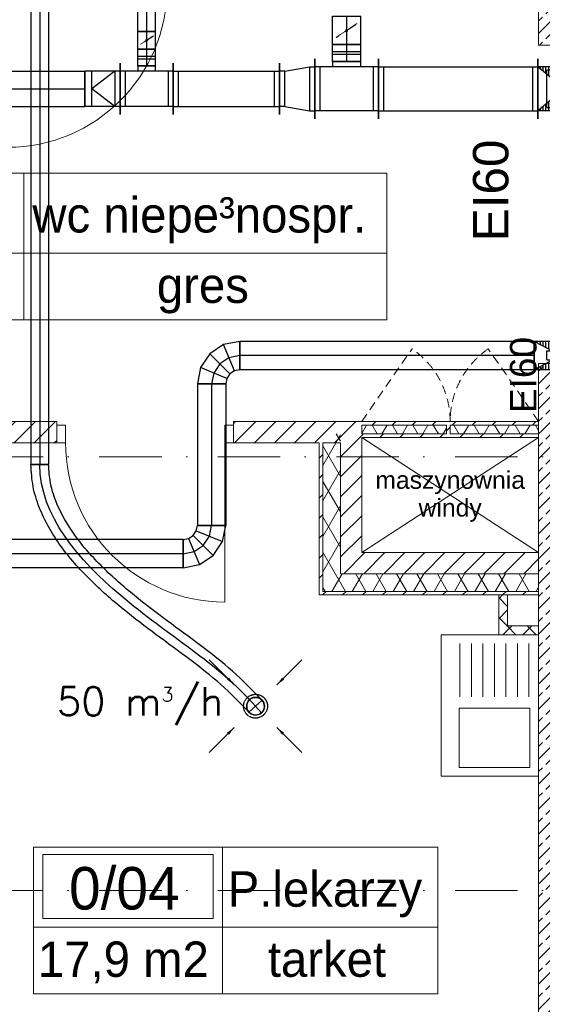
# Model space of a CAD drawing. Header units: millimetres. Extents: x -4612887 to -4536833, y -5457376 to -5415716.
# Tile 53 of 144: x -4578134 to -4575180, y -5451008 to -5445443. Entities that reach past the tile are written whole.
import ezdxf

# ---------------------------------------------------------------- set-up
doc = ezdxf.new("R2010")
doc.units = ezdxf.units.MM
doc.header["$MEASUREMENT"] = 0
for name, pattern in [('DASHED', [0.75, 0.5, -0.25]), ('Kropki i Kreski', [670.277762, 352.777767, -176.388884, 0, -141.111112]), ('Przerywana b. gesta (2)', [80, 50, -30])]:
    doc.linetypes.add(name, pattern=pattern)
doc.layers.get('0').update_dxf_attribs({"color": 8, "lineweight": 18})
for name, color, linetype, lineweight in [('FLUID-W1', 7, 'Continuous', 30), ('FLUID-W1-160-ARRGR', 7, 'Continuous', 25), ('FLUID-W1B', 7, 'Continuous', 30), ('FLUID-WT1', 7, 'Continuous', 30), ('Linie', 8, 'Continuous', 18), ('Opisy', 8, 'Continuous', 18), ('Osie', 8, 'Continuous', 18), ('Strefy', 8, 'Continuous', 18), ('TECHNOLOGIA', 8, 'Continuous', 18), ('Ściany obudowa', 8, 'Continuous', 18), ('Ściany wewnętrzne', 7, 'Continuous', 18), ('Ściany zewnętrzne', 255, 'Continuous', 18)]:
    doc.layers.add(name, color=color, linetype=linetype, lineweight=lineweight)
for name, color, linetype in [('FLUID-w1-SYM', 7, 'Continuous'), ('FLUID-W1B-SYM', 7, 'Continuous'), ('FLUID-WT1-SYM', 7, 'Continuous')]:
    doc.layers.add(name, color=color, linetype=linetype)
doc.styles.add('FDBES', font='simplex.shx')
doc.styles.add('GENERATED_STYLE_1', font='arial.ttf')
doc.styles.add('GENERATED_STYLE_3', font='txt')
doc.styles.add('GENERATED_STYLE_4', font='txt')
doc.styles.add('GENERATED_STYLE_5', font='arial.ttf')
doc.linetypes.add('ZIGZAG', pattern='A,0.0001,-0.2,[131,ltypeshp.shx,S=0.2,R=0,X=-0.2,Y=0],-0.4,[131,ltypeshp.shx,S=0.2,R=180,X=0.2,Y=0],-0.2', length=0.8001)
doc.dimstyles.new('FDBES', dxfattribs={"dimscale": 50, "dimtxt": 4, "dimasz": 2.5, "dimexe": 0.8, "dimexo": 2, "dimgap": 1, "dimtad": 1, "dimdsep": 46, "dimtxsty": 'FDBES', "dimcen": 2.5, "dimclrd": 4, "dimclre": 5, "dimadec": 0, "dimazin": 0, "dimtfac": 1, "dimtmove": 0, "dimatfit": 3, "dimfxl": 1, "dimarcsym": 0})
pattern_1 = [(60, (-4559356.9, -5416807.61), (-86.60254, 50), []), (120, (-4559356.9, -5416807.61), (86.60254, 50), [])]
pattern_2 = [(45, (-4559356.9, -5416807.61), (-56.56854, 56.56854), [])]
pattern_3 = [(45, (-4559356.9, -5416807.61), (-70.71068, 70.71068), []), (45, (-4559392.25, -5416772.26), (-70.71068, 70.71068), [75, -25])]
pattern_4 = [(45, (-4559356.9, -5416807.61), (-56.56854, 56.56854), []), (135, (-4559356.9, -5416807.61), (56.56854, 56.56854), [])]

# ---------------------------------------------------------------- blocks, each defined once
blk = doc.blocks.new('*U679')
at = {"color": 222, "linetype": 'Continuous', "lineweight": -2}
for p, q in [((-500, -100), (-500, 100)), ((500, 100), (500, -100))]:
    blk.add_line(p, q, dxfattribs=at)
at = {"color": 0, "linetype": 'ByBlock', "lineweight": -2}
for p, q in [((-500, 100), (500, 100)), ((-500, -100), (500, -100))]:
    blk.add_line(p, q, dxfattribs=at)
at = {"layer": 'FLUID-WT1-SYM', "color": 7, "linetype": 'Continuous'}
blk.add_line((-500, 0), (500, 0), dxfattribs=at)
blk = doc.blocks.new('*U678')
at = {"color": 222, "linetype": 'Continuous', "lineweight": -2}
for p, q in [((-1100, -50), (-1100, 50)), ((1100, 50), (1100, -50))]:
    blk.add_line(p, q, dxfattribs=at)
at = {"color": 0, "linetype": 'ByBlock', "lineweight": -2}
for p, q in [((-1100, 50), (1100, 50)), ((-1100, -50), (1100, -50))]:
    blk.add_line(p, q, dxfattribs=at)
at = {"layer": 'FLUID-WT1-SYM', "color": 7, "linetype": 'Continuous'}
blk.add_line((-1100, 0), (1100, 0), dxfattribs=at)
blk = doc.blocks.new('*U676')
at = {"color": 222, "linetype": 'Continuous', "lineweight": -2}
for p, q in [((-100, -145), (-100, 145)), ((100, 100), (100, -100))]:
    blk.add_line(p, q, dxfattribs=at)
at = {"color": 0, "linetype": 'ByBlock', "lineweight": -2}
for p, q in [((-100, 100), (-70, 100)), ((-70, 100), (60, 100)), ((60, 100), (100, 100)), ((-100, -100), (-70, -100)), ((-70, -100), (60, -100)), ((60, -100), (100, -100))]:
    blk.add_line(p, q, dxfattribs=at)
at = {"color": 7, "linetype": 'Continuous'}
for p, q in [((-70, -100), (-70, 100)), ((-70, 100), (60, 0)), ((60, 100), (60, -100)), ((-70, -100), (60, 0))]:
    blk.add_line(p, q, dxfattribs=at)
blk = doc.blocks.new('*U675')
at = {"color": 222, "linetype": 'Continuous', "lineweight": -2}
for p, q in [((-150, -145), (-150, 145)), ((150, 145), (150, -145)), ((50, -130), (-50, -130))]:
    blk.add_line(p, q, dxfattribs=at)
at = {"color": 0, "linetype": 'ByBlock', "lineweight": -2}
for p, q in [((-150, 100), (150, 100)), ((-150, -100), (150, -100)), ((-50, -100), (-50, -130)), ((50, -130), (50, -100))]:
    blk.add_line(p, q, dxfattribs=at)
at = {"color": 7, "linetype": 'Continuous'}
for p, q in [((-120, -100), (-120, 100)), ((120, 100), (120, -100))]:
    blk.add_line(p, q, dxfattribs=at)
blk = doc.blocks.new('*U674')
at = {"color": 222, "linetype": 'Continuous', "lineweight": -2}
for p, q in [((-50, -50), (-50, 50)), ((50, 50), (50, -50))]:
    blk.add_line(p, q, dxfattribs=at)
at = {"color": 0, "linetype": 'ByBlock', "lineweight": -2}
for p, q in [((-50, 50), (50, 50)), ((-50, -50), (50, -50))]:
    blk.add_line(p, q, dxfattribs=at)
at = {"color": 7, "linetype": 'DASHED'}
blk.add_line((-25, 37.5), (25, -37.5), dxfattribs=at)
at = {"color": 7, "linetype": 'Continuous'}
blk.add_lwpolyline([(-4, 0, 8, 8, 1), (4, 0, 8, 8, 1)], format="xyseb", close=True, dxfattribs=at)
at = {"layer": 'FLUID-WT1-SYM', "color": 7, "linetype": 'Continuous'}
blk.add_line((-50, 0), (50, 0), dxfattribs=at)
blk = doc.blocks.new('*U673')
at = {"color": 222, "linetype": 'Continuous', "lineweight": -2}
for p, q in [((-47.5, -50), (-47.5, 50)), ((47.5, 50), (47.5, -50))]:
    blk.add_line(p, q, dxfattribs=at)
at = {"color": 0, "linetype": 'ByBlock', "lineweight": -2}
for p, q in [((-47.5, 50), (47.5, 50)), ((-47.5, -50), (47.5, -50))]:
    blk.add_line(p, q, dxfattribs=at)
at = {"color": 7, "linetype": 'Continuous'}
for p, q in [((-7.5, 50), (-7.5, -50)), ((7.5, 50), (7.5, -50))]:
    blk.add_line(p, q, dxfattribs=at)
at = {"layer": 'FLUID-WT1-SYM', "color": 7, "linetype": 'Continuous'}
blk.add_line((-47.5, 0), (47.5, 0), dxfattribs=at)
blk = doc.blocks.new('*U672')
at = {"color": 222, "linetype": 'Continuous', "lineweight": -2}
for p, q in [((-300, -145), (-300, 145)), ((300, 145), (300, -145))]:
    blk.add_line(p, q, dxfattribs=at)
at = {"color": 0, "linetype": 'ByBlock', "lineweight": -2}
for p, q in [((-300, 100), (300, 100)), ((-300, -100), (300, -100))]:
    blk.add_line(p, q, dxfattribs=at)
at = {"color": 7, "linetype": 'Continuous'}
for p, q in [((-270, -100), (-270, 100)), ((270, 100), (270, -100))]:
    blk.add_line(p, q, dxfattribs=at)
blk = doc.blocks.new('*U671')
at = {"color": 222, "linetype": 'Continuous', "lineweight": -2}
for p, q in [((-180, -170), (-180, 170)), ((180, 170), (180, -170)), ((80, -155), (-80, -155))]:
    blk.add_line(p, q, dxfattribs=at)
at = {"color": 0, "linetype": 'ByBlock', "lineweight": -2}
for p, q in [((-180, 125), (180, 125)), ((-180, -125), (180, -125)), ((-80, -125), (-80, -155)), ((80, -155), (80, -125))]:
    blk.add_line(p, q, dxfattribs=at)
at = {"color": 7, "linetype": 'Continuous'}
for p, q in [((-150, -125), (-150, 125)), ((150, 125), (150, -125))]:
    blk.add_line(p, q, dxfattribs=at)
blk = doc.blocks.new('*U670')
at = {"color": 222, "linetype": 'Continuous', "lineweight": -2}
for p, q in [((-80, -80), (-80, 80)), ((80, 80), (80, -80))]:
    blk.add_line(p, q, dxfattribs=at)
at = {"color": 0, "linetype": 'ByBlock', "lineweight": -2}
for p, q in [((-80, 80), (80, 80)), ((-80, -80), (80, -80))]:
    blk.add_line(p, q, dxfattribs=at)
at = {"color": 7, "linetype": 'DASHED'}
blk.add_line((-40, 60), (40, -60), dxfattribs=at)
at = {"color": 7, "linetype": 'Continuous'}
blk.add_lwpolyline([(-4, 0, 8, 8, 1), (4, 0, 8, 8, 1)], format="xyseb", close=True, dxfattribs=at)
at = {"layer": 'FLUID-WT1-SYM', "color": 7, "linetype": 'Continuous'}
blk.add_line((-80, 0), (80, 0), dxfattribs=at)
blk = doc.blocks.new('*U669')
at = {"color": 222, "linetype": 'Continuous', "lineweight": -2}
for p, q in [((-47.5, -80), (-47.5, 80)), ((47.5, 80), (47.5, -80))]:
    blk.add_line(p, q, dxfattribs=at)
at = {"color": 0, "linetype": 'ByBlock', "lineweight": -2}
for p, q in [((-47.5, 80), (47.5, 80)), ((-47.5, -80), (47.5, -80))]:
    blk.add_line(p, q, dxfattribs=at)
at = {"color": 7, "linetype": 'Continuous'}
for p, q in [((-7.5, 80), (-7.5, -80)), ((7.5, 80), (7.5, -80))]:
    blk.add_line(p, q, dxfattribs=at)
at = {"layer": 'FLUID-WT1-SYM', "color": 7, "linetype": 'Continuous'}
blk.add_line((-47.5, 0), (47.5, 0), dxfattribs=at)
blk = doc.blocks.new('*U667')
at = {"color": 222, "linetype": 'Continuous', "lineweight": -2}
for p, q in [((100, 170), (100, -170)), ((-100, -145), (-100, 145))]:
    blk.add_line(p, q, dxfattribs=at)
at = {"color": 0, "linetype": 'ByBlock', "lineweight": -2}
for p, q in [((-70, 100), (70, 125)), ((70, 125), (100, 125)), ((-70, 100), (-100, 100)), ((-70, -100), (-100, -100)), ((-70, -100), (70, -125)), ((70, -125), (100, -125))]:
    blk.add_line(p, q, dxfattribs=at)
at = {"color": 7, "linetype": 'Continuous'}
for p, q in [((70, 125), (70, -125)), ((-70, -100), (-70, 100))]:
    blk.add_line(p, q, dxfattribs=at)
blk = doc.blocks.new('*U654')
at = {"color": 222, "linetype": 'Continuous', "lineweight": -2}
for p, q in [((-450, -170), (-450, 170)), ((450, 170), (450, -170))]:
    blk.add_line(p, q, dxfattribs=at)
at = {"color": 0, "linetype": 'ByBlock', "lineweight": -2}
for p, q in [((-450, 125), (450, 125)), ((-450, -125), (450, -125))]:
    blk.add_line(p, q, dxfattribs=at)
at = {"color": 7, "linetype": 'Continuous'}
for p, q in [((-420, -125), (-420, 125)), ((420, 125), (420, -125))]:
    blk.add_line(p, q, dxfattribs=at)
blk = doc.blocks.new('*U413')
at = {"color": 26, "linetype": 'Continuous', "lineweight": -2}
for p, q in [((-1000, -80), (-1000, 80)), ((1000, 80), (1000, -80))]:
    blk.add_line(p, q, dxfattribs=at)
at = {"color": 0, "linetype": 'ByBlock', "lineweight": -2}
for p, q in [((-1000, 80), (1000, 80)), ((-1000, -80), (1000, -80))]:
    blk.add_line(p, q, dxfattribs=at)
at = {"layer": 'FLUID-W1B-SYM', "color": 7, "linetype": 'Continuous'}
blk.add_line((-1000, 0), (1000, 0), dxfattribs=at)
blk = doc.blocks.new('*U310')
at = {"color": 7, "linetype": 'DASHED'}
blk.add_circle((0, 0), 67.5, dxfattribs=at)
at = {"color": 0, "linetype": 'ByBlock', "lineweight": -2}
blk.add_circle((0, 0), 50, dxfattribs=at)
blk = doc.blocks.new('*U443')
at = {"color": 26, "linetype": 'Continuous', "lineweight": -2}
for p, q in [((-832, -80), (-832, 80)), ((832, 80), (832, -80))]:
    blk.add_line(p, q, dxfattribs=at)
at = {"color": 0, "linetype": 'ByBlock', "lineweight": -2}
for p, q in [((-832, 80), (832, 80)), ((-832, -80), (832, -80))]:
    blk.add_line(p, q, dxfattribs=at)
at = {"layer": 'FLUID-W1B-SYM', "color": 7, "linetype": 'Continuous'}
blk.add_line((-832, 0), (832, 0), dxfattribs=at)
blk = doc.blocks.new('*U444')
at = {"color": 26, "linetype": 'Continuous', "lineweight": -2}
for p, q in [((-120, -40), (-120, 120)), ((120, -120), (-40, -120))]:
    blk.add_line(p, q, dxfattribs=at)
at = {"color": 0, "linetype": 'ByBlock', "lineweight": -2}
for p, q in [((-28.2, 101.7), (-120, 120)), ((49.7, 49.7), (-28.2, 101.7)), ((101.7, -28.2), (49.7, 49.7)), ((-89.4, -46.1), (-120, -40)), ((-63.4, -63.4), (-89.4, -46.1)), ((120, -120), (101.7, -28.2)), ((-46.1, -89.4), (-63.4, -63.4)), ((-40, -120), (-46.1, -89.4))]:
    blk.add_line(p, q, dxfattribs=at)
at = {"color": 7, "linetype": 'Continuous'}
for p, q in [((-89.4, -46.1), (-28.2, 101.7)), ((-63.4, -63.4), (49.7, 49.7)), ((-46.1, -89.4), (101.7, -28.2))]:
    blk.add_line(p, q, dxfattribs=at)
at = {"layer": 'FLUID-W1B-SYM', "color": 7, "linetype": 'Continuous'}
for p, q in [((-58.8, 27.8), (-120, 40)), ((-6.9, -6.9), (-58.8, 27.8)), ((27.8, -58.8), (-6.9, -6.9)), ((40, -120), (27.8, -58.8))]:
    blk.add_line(p, q, dxfattribs=at)
blk = doc.blocks.new('*U445')
at = {"color": 26, "linetype": 'Continuous', "lineweight": -2}
for p, q in [((-400, -80), (-400, 80)), ((400, 80), (400, -80))]:
    blk.add_line(p, q, dxfattribs=at)
at = {"color": 0, "linetype": 'ByBlock', "lineweight": -2}
for p, q in [((-400, 80), (400, 80)), ((-400, -80), (400, -80))]:
    blk.add_line(p, q, dxfattribs=at)
at = {"layer": 'FLUID-W1B-SYM', "color": 7, "linetype": 'Continuous'}
blk.add_line((-400, 0), (400, 0), dxfattribs=at)
blk = doc.blocks.new('*U446')
at = {"color": 0, "linetype": 'ByBlock', "lineweight": -2}
for p, q in [((120, 120), (28.2, 101.7)), ((28.2, 101.7), (-49.7, 49.7)), ((-49.7, 49.7), (-101.7, -28.2)), ((-101.7, -28.2), (-120, -120)), ((89.4, -46.1), (63.4, -63.4)), ((120, -40), (89.4, -46.1)), ((46.1, -89.4), (40, -120)), ((63.4, -63.4), (46.1, -89.4))]:
    blk.add_line(p, q, dxfattribs=at)
at = {"color": 26, "linetype": 'Continuous', "lineweight": -2}
for p, q in [((120, 120), (120, -40)), ((40, -120), (-120, -120))]:
    blk.add_line(p, q, dxfattribs=at)
at = {"color": 7, "linetype": 'Continuous'}
for p, q in [((89.4, -46.1), (28.2, 101.7)), ((63.4, -63.4), (-49.7, 49.7)), ((46.1, -89.4), (-101.7, -28.2))]:
    blk.add_line(p, q, dxfattribs=at)
at = {"layer": 'FLUID-W1B-SYM', "color": 7, "linetype": 'Continuous'}
for p, q in [((58.8, 27.8), (6.9, -6.9)), ((120, 40), (58.8, 27.8)), ((6.9, -6.9), (-27.8, -58.8)), ((-27.8, -58.8), (-40, -120))]:
    blk.add_line(p, q, dxfattribs=at)
blk = doc.blocks.new('*U311')
at = {"color": 32, "linetype": 'Continuous', "lineweight": -2}
for p, q in [((-1850, -50), (-1850, 50)), ((1850, 50), (1850, -50))]:
    blk.add_line(p, q, dxfattribs=at)
at = {"color": 0, "linetype": 'ByBlock', "lineweight": -2}
for p, q in [((-1850, 50), (1850, 50)), ((-1850, -50), (1850, -50))]:
    blk.add_line(p, q, dxfattribs=at)
at = {"layer": 'FLUID-w1-SYM', "color": 7, "linetype": 'Continuous'}
blk.add_line((-1850, 0), (1850, 0), dxfattribs=at)
blk = doc.blocks.new('*U309')
at = {"color": 32, "linetype": 'Continuous', "lineweight": -2}
blk.add_line((-50, 0), (50, 0), dxfattribs=at)
at = {"color": 7, "linetype": 'DASHED', "lineweight": -2}
blk.add_arc((1219.8, -1366.2), 50, 41.7578, 221.7578, dxfattribs=at)
at = {"color": 0, "lineweight": -2}
blk.add_arc((1219.8, -1366.2), 50, 221.7578, 41.7578, dxfattribs=at)
at = {"color": 32, "linetype": 'ZIGZAG', "lineweight": -2, "ltscale": 50}
for points in [[(1182.5, -1399.5), (1023.4, -1243.7), (848.3, -1103), (472.2, -818.6), (284.3, -651), (117.6, -458.8), (-3.1, -241.8), (-37.6, -123.8), (-50, 0)], [(1257.1, -1333), (1089, -1168.3), (908.7, -1023.2), (535.4, -741.1), (354.8, -580), (198.6, -400.2), (90.2, -205.7), (60.4, -104.2), (50, 0)]]:
    blk.add_spline(points, degree=3, dxfattribs=at)
at = {"layer": 'FLUID-w1-SYM', "color": 7, "linetype": 'Continuous'}
for p, q in [((1257.1, -1333), (1182.5, -1399.5)), ((1219.8, -1366.2), (1253.1, -1403.5))]:
    blk.add_line(p, q, dxfattribs=at)
at = {"layer": 'FLUID-w1-SYM', "color": 7, "linetype": 'Continuous', "start_tangent": (-0.665983, 0.745967), "end_tangent": (0, 1)}
blk.add_spline([(1219.8, -1366.2), (457.4, -741.3), (0, 0)], degree=3, dxfattribs=at)
blk = doc.blocks.new('*U721')
at = {"linetype": 'Continuous'}
h = blk.add_hatch(dxfattribs=at)
h.set_pattern_fill('LINE', scale=127, angle=90, style=0)
h.paths.add_polyline_path([(-150, 125), (150, 125), (-150, -125), (150, -125)])
at = {"color": 222, "linetype": 'Continuous', "lineweight": -2}
for p, q in [((-150, -170), (-150, 170)), ((150, 170), (150, -170))]:
    blk.add_line(p, q, dxfattribs=at)
at = {"color": 0, "linetype": 'ByBlock', "lineweight": -2}
for p, q in [((-150, 125), (150, 125)), ((-150, -125), (150, -125))]:
    blk.add_line(p, q, dxfattribs=at)
at = {"color": 7, "linetype": 'Continuous'}
for p, q in [((-150, 125), (150, -125)), ((-150, -125), (150, 125))]:
    blk.add_line(p, q, dxfattribs=at)
at = {"color": 7, "linetype": 'DASHED'}
for p, q in [((-100, 105), (-100, -105)), ((100, 105), (-100, 105)), ((100, -105), (100, 105)), ((-100, -105), (100, -105))]:
    blk.add_line(p, q, dxfattribs=at)
blk = doc.blocks.new('*U465')
at = {"linetype": 'Continuous'}
h = blk.add_hatch(dxfattribs=at)
h.set_pattern_fill('LINE', scale=127, angle=90, style=0)
h.paths.add_polyline_path([(-150, 80), (150, 80), (-150, -80), (150, -80)])
at = {"color": 26, "linetype": 'Continuous', "lineweight": -2}
for p, q in [((-150, -80), (-150, 80)), ((150, 80), (150, -80))]:
    blk.add_line(p, q, dxfattribs=at)
at = {"color": 0, "linetype": 'ByBlock', "lineweight": -2}
for p, q in [((-150, 80), (150, 80)), ((-150, -80), (150, -80))]:
    blk.add_line(p, q, dxfattribs=at)
at = {"color": 7, "linetype": 'Continuous'}
for p, q in [((-150, 80), (150, -80)), ((-150, -80), (150, 80))]:
    blk.add_line(p, q, dxfattribs=at)
at = {"color": 7, "linetype": 'DASHED'}
for p, q in [((-80, 25), (-80, -25)), ((80, 25), (-80, 25)), ((80, -25), (80, 25)), ((-80, -25), (80, -25))]:
    blk.add_line(p, q, dxfattribs=at)

msp = doc.modelspace()

# ---------------------------------------------------------------- hatches: boundary and pattern name
at = {"layer": 'Ściany obudowa', "linetype": 'Continuous'}
h = msp.add_hatch(dxfattribs=at)
h.set_pattern_fill('BLOCZKI_BETONOWE', color=8, style=0, pattern_type=2)
h.set_pattern_definition(pattern_4)
h.paths.add_polyline_path([(-4575375.7, -5448869.1), (-4575375.7, -5448694.1), (-4575425.7, -5448694.1), (-4575425.7, -5448919.1)])
h = msp.add_hatch(dxfattribs=at)
h.set_pattern_fill('BLOCZKI_BETONOWE', color=8, style=0, pattern_type=2)
h.set_pattern_definition(pattern_4)
h.paths.add_polyline_path([(-4575200.7, -5448869.1), (-4575375.7, -5448869.1), (-4575425.7, -5448919.1), (-4575200.7, -5448919.1)])
at = {"layer": 'Ściany wewnętrzne', "linetype": 'Continuous'}
h = msp.add_hatch(dxfattribs=at)
h.set_pattern_fill('BETON_ZBROJONY', color=8, style=0, pattern_type=2)
h.set_pattern_definition(pattern_3)
h.paths.add_polyline_path([(-4574950.7, -5442039.1), (-4575200.7, -5442039.1), (-4575200.7, -5445586.9), (-4575050.7, -5445586.9), (-4574950.7, -5445586.9)])
h = msp.add_hatch(dxfattribs=at)
h.set_pattern_fill('BETON_ZBROJONY', color=8, style=0, pattern_type=2)
h.set_pattern_definition(pattern_3)
h.paths.add_polyline_path([(-4575200.7, -5447764.1), (-4574950.7, -5447764.1), (-4574950.7, -5447386.9), (-4575050.7, -5447386.9), (-4575200.7, -5447386.9)])
h = msp.add_hatch(dxfattribs=at)
h.set_pattern_fill('BLOCZKI_CERAMICZNE', color=8, style=0, pattern_type=2)
h.set_pattern_definition(pattern_2)
h.paths.add_polyline_path([(-4579220.7, -5447714.1), (-4579220.7, -5447814.1), (-4579220.7, -5447834.1), (-4577924.7, -5447834.1), (-4577924.7, -5447734.1), (-4577924.7, -5447714.1)])
h = msp.add_hatch(dxfattribs=at)
h.set_pattern_fill('BLOCZKI_CERAMICZNE', color=8, style=0, pattern_type=2)
h.set_pattern_definition(pattern_2)
h.paths.add_polyline_path([(-4576924.7, -5447734.1), (-4576924.7, -5447834.1), (-4576320.7, -5447834.1), (-4576200.7, -5447714.1), (-4576924.7, -5447714.1)])
h = msp.add_hatch(dxfattribs=at)
h.set_pattern_fill('BLOCZKI_CERAMICZNE', color=8, style=0, pattern_type=2)
h.set_pattern_definition(pattern_2)
h.paths.add_polyline_path([(-4576200.7, -5448454.1), (-4576200.7, -5447714.1), (-4576320.7, -5447834.1), (-4576320.7, -5448574.1)])
h = msp.add_hatch(dxfattribs=at)
h.set_pattern_fill('BLOCZKI_CERAMICZNE', color=8, style=0, pattern_type=2)
h.set_pattern_definition(pattern_2)
h.paths.add_polyline_path([(-4576200.7, -5447734.1), (-4575200.7, -5447734.1), (-4575200.7, -5447714.1), (-4576200.7, -5447714.1)])
h = msp.add_hatch(dxfattribs=at)
h.set_pattern_fill('BLOCZKI_CERAMICZNE', color=8, style=0, pattern_type=2)
h.set_pattern_definition(pattern_2)
h.paths.add_polyline_path([(-4575720.7, -5447734.1), (-4575720.7, -5447784.1), (-4575700.7, -5447784.1), (-4575700.7, -5447734.1)])
h = msp.add_hatch(dxfattribs=at)
h.set_pattern_fill('BLOCZKI_CERAMICZNE', color=8, style=0, pattern_type=2)
h.set_pattern_definition(pattern_2)
h.paths.add_polyline_path([(-4576200.7, -5447804.1), (-4575200.7, -5447804.1), (-4575200.7, -5447784.1), (-4576200.7, -5447784.1)])
h = msp.add_hatch(dxfattribs=at)
h.set_pattern_fill('BETON_ZBROJONY', color=8, style=0, pattern_type=2)
h.set_pattern_definition(pattern_3)
h.paths.add_polyline_path([(-4574950.7, -5453789.1), (-4574950.7, -5447764.1), (-4575200.7, -5447764.1), (-4575200.7, -5453789.1)])
h = msp.add_hatch(dxfattribs=at)
h.set_pattern_fill('BLOCZKI_CERAMICZNE', color=8, style=0, pattern_type=2)
h.set_pattern_definition(pattern_2)
h.paths.add_polyline_path([(-4576420.7, -5448674.1), (-4576420.7, -5447834.1), (-4576440.7, -5447834.1), (-4576440.7, -5448694.1)])
h = msp.add_hatch(dxfattribs=at)
h.set_pattern_fill('BLOCZKI_CERAMICZNE', color=8, style=0, pattern_type=2)
h.set_pattern_definition(pattern_2)
h.paths.add_polyline_path([(-4575200.7, -5448454.1), (-4576200.7, -5448454.1), (-4576320.7, -5448574.1), (-4575200.7, -5448574.1)])
h = msp.add_hatch(dxfattribs=at)
h.set_pattern_fill('BLOCZKI_CERAMICZNE', color=8, style=0, pattern_type=2)
h.set_pattern_definition(pattern_2)
h.paths.add_polyline_path([(-4575200.7, -5448674.1), (-4576420.7, -5448674.1), (-4576440.7, -5448694.1), (-4575200.7, -5448694.1)])
at = {"layer": 'Ściany zewnętrzne', "linetype": 'Continuous'}
h = msp.add_hatch(dxfattribs=at)
h.set_pattern_fill('IZOLACJA_MIĘKKA', color=8, style=0, pattern_type=2)
h.set_pattern_definition(pattern_1)
h.paths.add_polyline_path([(-4575720.7, -5447734.1), (-4576200.7, -5447734.1), (-4576200.7, -5447784.1), (-4575720.7, -5447784.1)])
h = msp.add_hatch(dxfattribs=at)
h.set_pattern_fill('IZOLACJA_MIĘKKA', color=8, style=0, pattern_type=2)
h.set_pattern_definition(pattern_1)
h.paths.add_polyline_path([(-4575200.7, -5447734.1), (-4575700.7, -5447734.1), (-4575700.7, -5447784.1), (-4575200.7, -5447784.1)])
h = msp.add_hatch(dxfattribs=at)
h.set_pattern_fill('IZOLACJA_MIĘKKA', color=8, style=0, pattern_type=2)
h.set_pattern_definition(pattern_1)
h.paths.add_polyline_path([(-4576320.7, -5448574.1), (-4576320.7, -5447784.1), (-4576420.7, -5447784.1), (-4576420.7, -5448674.1), (-4575200.7, -5448674.1), (-4575200.7, -5448574.1)])

# ---------------------------------------------------------------- linework, layer by layer
at = {"color": 8, "linetype": 'Przerywana b. gesta (2)'}
for p, q in [((-4576200.7, -5447714.1), (-4575916.3, -5447302.9)), ((-4575200.7, -5447714.1), (-4575485.1, -5447302.9))]:
    msp.add_line(p, q, dxfattribs=at)
for centre, start, end in [((-4576200.7, -5447714.1), 0, 55.3319), ((-4575200.7, -5447714.1), 124.6681, 180)]:
    msp.add_arc(centre, 500, start, end, dxfattribs=at)
at = {"layer": 'Linie', "color": 8, "linetype": 'Continuous'}
for p, q in [((-4576200.7, -5448454.1), (-4575200.7, -5447804.1)), ((-4576200.7, -5447804.1), (-4575200.7, -5448454.1))]:
    msp.add_line(p, q, dxfattribs=at)
at = {"layer": 'Osie', "color": 8, "linetype": 'Kropki i Kreski'}
for p, q in [((-4551857, -5447914.1), (-4607179.5, -5447914.1)), ((-4551857, -5450364.1), (-4607179.5, -5450364.1))]:
    msp.add_line(p, q, dxfattribs=at)
at = {"layer": 'Strefy', "color": 8, "linetype": 'Continuous'}
for p, q in [((-4579016.7, -5446311.2), (-4576057.9, -5446311.2)), ((-4578111.5, -5446311.2), (-4578111.5, -5447139.5)), ((-4576057.9, -5446311.2), (-4576057.9, -5447139.5)), ((-4579016.7, -5446763), (-4576057.9, -5446763)), ((-4576057.9, -5447139.5), (-4579016.7, -5447139.5)), ((-4578056.7, -5450120.1), (-4575769.9, -5450120.1)), ((-4578056.7, -5450948.3), (-4578056.7, -5450120.1)), ((-4576987.4, -5450120.1), (-4576987.4, -5450948.3)), ((-4575769.9, -5450120.1), (-4575769.9, -5450948.3)), ((-4578003.2, -5450161.5), (-4577040.9, -5450161.5)), ((-4578003.2, -5450522.9), (-4578003.2, -5450161.5)), ((-4577040.9, -5450161.5), (-4577040.9, -5450522.9)), ((-4577040.9, -5450522.9), (-4578003.2, -5450522.9)), ((-4578056.7, -5450571.8), (-4575769.9, -5450571.8)), ((-4575769.9, -5450948.3), (-4578056.7, -5450948.3))]:
    msp.add_line(p, q, dxfattribs=at)
at = {"layer": 'TECHNOLOGIA', "color": 8, "linetype": 'Continuous'}
for p, q in [((-4575200.7, -5448919.1), (-4575750.7, -5448919.1)), ((-4575750.7, -5448919.1), (-4575750.7, -5449719.1)), ((-4575645.7, -5449269.1), (-4575645.7, -5448969.1)), ((-4575580.7, -5449269.1), (-4575580.7, -5448969.1)), ((-4575515.7, -5449269.1), (-4575515.7, -5448969.1)), ((-4575450.7, -5449269.1), (-4575450.7, -5448969.1)), ((-4575385.7, -5449269.1), (-4575385.7, -5448969.1)), ((-4575320.7, -5449269.1), (-4575320.7, -5448969.1)), ((-4575255.7, -5449269.1), (-4575255.7, -5448969.1)), ((-4575200.7, -5449719.1), (-4575200.7, -5448919.1)), ((-4575250.7, -5449334.1), (-4575650.7, -5449334.1)), ((-4575650.7, -5449334.1), (-4575650.7, -5449669.1)), ((-4575250.7, -5449669.1), (-4575250.7, -5449334.1)), ((-4575650.7, -5449669.1), (-4575250.7, -5449669.1)), ((-4575750.7, -5449719.1), (-4575200.7, -5449719.1))]:
    msp.add_line(p, q, dxfattribs=at)
at = {"layer": 'Ściany obudowa', "color": 8, "linetype": 'Continuous', "flags": 128}
for points in [[(-4575375.7, -5448694.1), (-4575425.7, -5448694.1)], [(-4575425.7, -5448694.1), (-4575425.7, -5448919.1)], [(-4575375.7, -5448869.1), (-4575375.7, -5448694.1)], [(-4575200.7, -5448869.1), (-4575375.7, -5448869.1)], [(-4575200.7, -5448919.1), (-4575200.7, -5448869.1)], [(-4575425.7, -5448919.1), (-4575200.7, -5448919.1)]]:
    msp.add_lwpolyline(points, dxfattribs=at)
at = {"layer": 'Ściany wewnętrzne', "color": 8, "linetype": 'Continuous'}
for p, q in [((-4575050.7, -5445586.9), (-4575200.7, -5445586.9)), ((-4575050.7, -5447386.9), (-4575200.7, -5447386.9)), ((-4577924.7, -5447734.1), (-4577924.7, -5447714.1)), ((-4577924.7, -5447834.1), (-4577924.7, -5447734.1)), ((-4577924.7, -5447734.1), (-4577874.7, -5447734.1)), ((-4577924.7, -5447834.1), (-4577924.7, -5447734.1)), ((-4577924.7, -5447834.1), (-4577924.7, -5447734.1)), ((-4577874.7, -5447734.1), (-4577874.7, -5447834.1)), ((-4576974.7, -5447834.1), (-4576974.7, -5447734.1)), ((-4576974.7, -5447734.1), (-4576924.7, -5447734.1)), ((-4576924.7, -5447734.1), (-4576924.7, -5447714.1)), ((-4576924.7, -5447834.1), (-4576924.7, -5447734.1)), ((-4576924.7, -5447734.1), (-4576924.7, -5447834.1)), ((-4576924.7, -5447834.1), (-4576924.7, -5447734.1)), ((-4577874.7, -5447834.1), (-4577924.7, -5447834.1)), ((-4576924.7, -5447834.1), (-4576974.7, -5447834.1)), ((-4576974.7, -5447834.1), (-4576974.7, -5448734.1))]:
    msp.add_line(p, q, dxfattribs=at)
at = {"layer": 'Ściany wewnętrzne', "color": 8, "linetype": 'Continuous', "flags": 128}
for points in [[(-4575200.7, -5442039.1), (-4575200.7, -5445586.9)], [(-4575200.7, -5447386.9), (-4575200.7, -5447764.1)], [(-4577924.7, -5447714.1), (-4579220.7, -5447714.1)], [(-4576200.7, -5447714.1), (-4576924.7, -5447714.1)], [(-4575200.7, -5447714.1), (-4576200.7, -5447714.1)], [(-4576200.7, -5447784.1), (-4576200.7, -5447734.1)], [(-4576200.7, -5447734.1), (-4575720.7, -5447734.1)], [(-4575720.7, -5447734.1), (-4575720.7, -5447784.1)], [(-4575700.7, -5447734.1), (-4575200.7, -5447734.1)], [(-4575700.7, -5447784.1), (-4575700.7, -5447734.1)], [(-4575200.7, -5447734.1), (-4575200.7, -5447714.1)], [(-4575720.7, -5447784.1), (-4576200.7, -5447784.1)], [(-4575200.7, -5447784.1), (-4575700.7, -5447784.1)], [(-4575200.7, -5447764.1), (-4575200.7, -5454039.1)], [(-4575200.7, -5447804.1), (-4575200.7, -5447784.1)], [(-4578400.7, -5447834.1), (-4577924.7, -5447834.1)], [(-4576924.7, -5447834.1), (-4576440.7, -5447834.1)], [(-4576440.7, -5447834.1), (-4576440.7, -5448694.1)], [(-4576420.7, -5447834.1), (-4576320.7, -5447834.1)], [(-4576420.7, -5448674.1), (-4576420.7, -5447834.1)], [(-4576320.7, -5447834.1), (-4576320.7, -5448574.1)], [(-4576200.7, -5448454.1), (-4576200.7, -5447804.1)], [(-4576200.7, -5447804.1), (-4575200.7, -5447804.1)], [(-4575200.7, -5448454.1), (-4576200.7, -5448454.1)], [(-4575200.7, -5448574.1), (-4575200.7, -5448454.1)], [(-4576320.7, -5448574.1), (-4575200.7, -5448574.1)], [(-4575200.7, -5448674.1), (-4576420.7, -5448674.1)], [(-4575200.7, -5448694.1), (-4575200.7, -5448674.1)], [(-4576440.7, -5448694.1), (-4575200.7, -5448694.1)]]:
    msp.add_lwpolyline(points, dxfattribs=at)
at = {"layer": 'Ściany wewnętrzne', "color": 8, "linetype": 'Continuous'}
for centre, start, end in [((-4578201.9, -5445264.1), 270, 0), ((-4576974.7, -5447834.1), 180, 270)]:
    msp.add_arc(centre, 900, start, end, dxfattribs=at)

# ---------------------------------------------------------------- block references
at = {"layer": 'FLUID-W1', "color": 32, "linetype": 'Continuous'}
for name, p, rotation in [('*U311', (-4578020.5, -5446106.6), 270), ('*U310', (-4576800.7, -5449322.8), 180)]:
    msp.add_blockref(name, p, dxfattribs=dict(at, rotation=rotation))
msp.add_blockref('*U309', (-4578020.5, -5447956.6), dxfattribs=at)
at = {"layer": 'FLUID-W1B', "color": 26, "linetype": 'Continuous'}
for name, p, rotation in [('*U444', (-4577009.7, -5447381.1), 90), ('*U443', (-4576057.7, -5447341.1), 180), ('*U465', (-4575075.7, -5447341.1), 180), ('*U445', (-4577049.7, -5447901.1), 270), ('*U446', (-4577089.7, -5448421.1), 180), ('*U413', (-4578209.7, -5448461.1), 180)]:
    msp.add_blockref(name, p, dxfattribs=dict(at, rotation=rotation))
at = {"layer": 'FLUID-WT1', "color": 222, "linetype": 'Continuous'}
for name, p, rotation in [('*U678', (-4577415.7, -5444408.7), 90), ('*U670', (-4576285.7, -5445503.6), 90), ('*U674', (-4577415.7, -5445558.7), 90), ('*U673', (-4577415.7, -5445656.2), 90), ('*U669', (-4576285.7, -5445631.1), 90), ('*U671', (-4576285.7, -5445833.6), 180), ('*U721', (-4575055.7, -5445833.6), 180), ('*U676', (-4577665.7, -5445833.7), 180), ('*U675', (-4577415.7, -5445833.7), 180)]:
    msp.add_blockref(name, p, dxfattribs=dict(at, rotation=rotation))
for name, p in [('*U667', (-4576565.7, -5445833.6)), ('*U654', (-4575655.7, -5445833.6)), ('*U679', (-4578265.7, -5445833.7)), ('*U672', (-4576965.7, -5445833.7))]:
    msp.add_blockref(name, p, dxfattribs=at)

# ---------------------------------------------------------------- texts
at = {"layer": 'FLUID-W1-160-ARRGR', "color": 60, "insert": (-4577453.5, -5449322.8), "char_height": 160, "attachment_point": 5, "style": 'FDBES'}
msp.add_mtext('50 m{\\A2;\\H0.5x;3}/h\\P', dxfattribs=at)
at = {"layer": 'Opisy', "color": 8, "linetype": 'Continuous', "insert": (-4575571.6, -5446695.1), "char_height": 200, "attachment_point": 1, "rotation": 90, "style": 'GENERATED_STYLE_5'}
msp.add_mtext('{EI60}', dxfattribs=at)
at = {"layer": 'Opisy', "color": 8, "linetype": 'Continuous', "insert": (-4575700.7, -5448137.8), "char_height": 100, "attachment_point": 5, "line_spacing_factor": 0.940037, "style": 'GENERATED_STYLE_5'}
msp.add_mtext('{maszynownia\\Pwindy}', dxfattribs=at)
at = {"layer": 'Strefy', "color": 8, "linetype": 'Continuous', "attachment_point": 4}
for s, insert, char_height, style in [('{wc niepe³nospr.}', (-4578062.6, -5446575.9), 200, 'GENERATED_STYLE_3'), ('{gres}', (-4577358.6, -5446973.8), 200, 'GENERATED_STYLE_3'), ('{0/04}', (-4577855.2, -5450353.7), 240, 'GENERATED_STYLE_4'), ('{P.lekarzy}', (-4576958.4, -5450386.3), 200, 'GENERATED_STYLE_3'), ('{tarket}', (-4576731.6, -5450753.7), 200, 'GENERATED_STYLE_3'), ('{17,9 m2}', (-4578031.2, -5450771.4), 200, 'GENERATED_STYLE_3')]:
    msp.add_mtext(s, dxfattribs=dict(at, insert=insert, char_height=char_height, style=style))
at = {"layer": 'Ściany wewnętrzne', "color": 8, "linetype": 'Continuous', "insert": (-4575210.5, -5447666.7), "char_height": 150, "attachment_point": 7, "rotation": 90, "style": 'GENERATED_STYLE_1'}
msp.add_mtext('{EI60}', dxfattribs=at)

# ---------------------------------------------------------------- leaders
at = {"layer": 'FLUID-W1-160-ARRGR'}
for points in [[(-4576921.4, -5449202.1), (-4577062.8, -5449060.7)], [(-4576680, -5449202.1), (-4576538.6, -5449060.7)], [(-4576921.4, -5449443.6), (-4577062.8, -5449585)], [(-4576680, -5449443.6), (-4576538.6, -5449585)]]:
    msp.add_leader(points, dimstyle='FDBES', override={"dimscale": 20, "dimclrd": 7}, dxfattribs=at)

doc.saveas('drawing.dxf')
